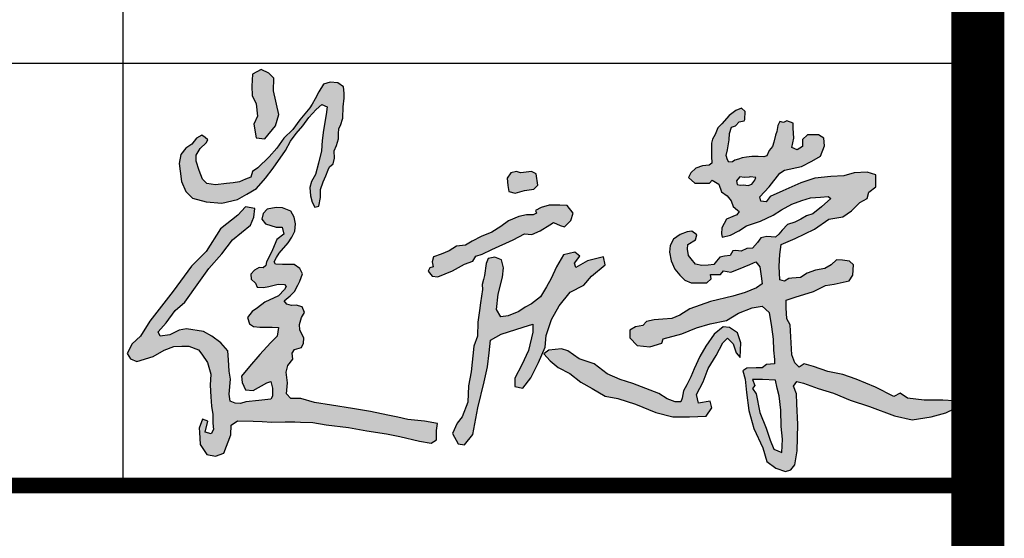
# Model space of a CAD drawing. Extents: x 687841 to 771941, y 252015 to 732780.
# Tile 71 of 98: x 769127 to 770991, y 588058 to 589041. Entities that reach past the tile are written whole.
import ezdxf

# ---------------------------------------------------------------- set-up
doc = ezdxf.new("R2010")
doc.units = 0
doc.header["$LTSCALE"] = 1000
doc.header["$MEASUREMENT"] = 0
doc.layers.get('0').update_dxf_attribs({"linetype": 'CONTINUOUS'})
doc.layers.add('PUB_TITLE', color=4, linetype='CONTINUOUS')

# ---------------------------------------------------------------- blocks, each defined once
blk = doc.blocks.new('崔庆荣')
h = blk.add_hatch(color=3)
h.paths.add_polyline_path([(2828.9, -1198), (2764.3, -1195.5), (2714.2, -1195.5), (2725, -1225.9), (2713.6, -1240.5), (2731.3, -1266.4), (2750.9, -1359.6), (2781.3, -1437.6), (2801.6, -1498.3), (2819.8, -1541.9), (2859.4, -1559.1), (2862.4, -1493.3), (2857.3, -1429.5), (2854.3, -1348.4), (2846.2, -1277.5), (2837.1, -1238)], flags=16)
h.paths.add_polyline_path([(2696.5, -187.3), (2671.7, -187.7), (2650.3, -185.5), (2641.2, -197.4), (2633.9, -204.3), (2637.3, -223.5), (2652.1, -226.9), (2668.6, -224.5), (2692.9, -228.1), (2711, -221.4), (2724.6, -202), (2729.6, -188.5), (2702.7, -185.7)], flags=16)
h.paths.add_polyline_path([(2675.9, 100.4), (2677.7, 140.2), (2659.5, 157.1), (2630.5, 146.3), (2596.7, 120.9), (2561.1, 79.3), (2540.5, 59.9), (2527.2, 26.1), (2515.2, 3.2), (2509.1, -17.6), (2509.7, -47.8), (2509.1, -82.8), (2511.5, -116.6), (2497.6, -126.9), (2465, -129.9), (2431.1, -141.9), (2407, -164.3), (2394.3, -187.8), (2425.7, -217.4), (2463.8, -216.8), (2499.4, -216.2), (2512.1, -202.3), (2546.5, -222.2), (2559.4, -260.2), (2588.3, -280), (2608.1, -304.3), (2617.2, -332.5), (2639.3, -350.7), (2647.1, -358.4), (2635.8, -374.4), (2616, -382), (2583.5, -396.9), (2560.8, -440), (2559.3, -469.4), (2563.1, -485.2), (2603.9, -475.4), (2646.2, -453.5), (2683.9, -428.6), (2753.4, -406), (2816.1, -376.6), (2858.4, -350.1), (2909.1, -321.4), (2958.9, -302.6), (3002, -290.5), (3051.8, -286.7), (3090.4, -283), (3104.7, -292.8), (3057.9, -335), (3014.8, -369.8), (2983.1, -378.8), (2954.4, -396.9), (2924.9, -411.3), (2888.7, -423.3), (2862.2, -450.5), (2844.8, -470.1), (2828.2, -485.2), (2784.4, -483), (2755, -489), (2739.1, -512.6), (2714.1, -541.2), (2685, -542.8), (2656.9, -555), (2630.9, -552.9), (2615.5, -553.9), (2602.8, -577.8), (2573.6, -580.9), (2550.3, -585.7), (2534.9, -605.8), (2521.2, -621.7), (2493.1, -626), (2461.3, -627), (2430.5, -621.2), (2407.7, -593.1), (2394.7, -577.1), (2389.7, -546), (2391.8, -523.2), (2430, -498.8), (2436.9, -473.9), (2412, -455.9), (2388.1, -459.1), (2353.6, -472.3), (2320.2, -495.1), (2303.3, -526.9), (2300.6, -560.3), (2308, -603.2), (2327.3, -645.8), (2352.3, -675.5), (2377.3, -700.5), (2407.7, -714.2), (2450.5, -714.2), (2486.8, -713), (2508.2, -693.4), (2504.7, -672), (2554.6, -672), (2568.9, -653.5), (2605.8, -660.1), (2643.3, -645.8), (2700.4, -621.4), (2730.8, -609.5), (2750.4, -633.9), (2757.6, -679.7), (2761.1, -718.3), (2733.2, -739.1), (2677.1, -761.9), (2616.2, -780), (2503.9, -806.6), (2402, -842.8), (2351.6, -874.2), (2311.6, -891.3), (2266.9, -895.1), (2224, -897.9), (2186, -906.5), (2166.9, -926.5), (2130.8, -932.2), (2102.2, -950.2), (2103.2, -987.3), (2138.4, -1026.3), (2202.1, -1033), (2262.1, -1014.9), (2268.8, -992.1), (2361.1, -968.3), (2434.4, -937.9), (2502.9, -917.9), (2584.8, -900.8), (2643.8, -864.6), (2711.3, -838), (2761.8, -830.4), (2796, -860.8), (2808.7, -933), (2816.2, -993.9), (2818.4, -1049.4), (2823.7, -1096.4), (2823.7, -1117.7), (2783.1, -1120.9), (2761.7, -1136.9), (2731.8, -1136.9), (2684.8, -1139.1), (2665.6, -1152.9), (2677.3, -1193.5), (2683.6, -1260), (2695.5, -1350.5), (2720.7, -1439), (2765.4, -1535.9), (2784.8, -1604), (2829.4, -1636.8), (2878.2, -1654.4), (2904.3, -1646), (2925.3, -1620), (2936.3, -1551), (2938.9, -1420.4), (2935.2, -1316.2), (2933.5, -1267), (2918.1, -1228.4), (2934.5, -1204.6), (2967.2, -1214.3), (3040.9, -1240.3), (3116.8, -1264.1), (3200.8, -1298.8), (3296, -1329.7), (3421, -1376.1), (3509.1, -1396.3), (3603.1, -1382.1), (3676.9, -1361.8), (3722.1, -1340.4), (3717.4, -1301.2), (3661.4, -1297.6), (3568.6, -1297.6), (3486.5, -1288.1), (3449.6, -1263.1), (3417.4, -1279.8), (3327, -1233.4), (3229.4, -1194.1), (3163.9, -1170.4), (3088.9, -1156.1), (3017.5, -1129.9), (2971.1, -1118), (2946.1, -1134.7), (2924.7, -1112.1), (2910.4, -1072.8), (2901.5, -923.6), (2884.5, -893.3), (2880.8, -838.6), (2880.8, -799.5), (2926.6, -785.5), (3017.4, -757.5), (3077.3, -727.2), (3120.1, -719.8), (3195.4, -702.8), (3213.2, -675.5), (3216.1, -623.1), (3196.9, -605.4), (3162.2, -601), (3131.9, -598.8), (3106.1, -623.1), (3074.3, -642.3), (3027, -649.7), (2986.4, -664.5), (2952.4, -687.3), (2910.3, -689.6), (2894.1, -692.5), (2872.7, -705.8), (2849.8, -699.2), (2846.9, -630), (2849.7, -571.4), (2857.2, -523.1), (2926, -493.3), (3022.8, -445.9), (3093.5, -395.7), (3164.3, -384.5), (3207.1, -354.8), (3249, -312.9), (3285.2, -293.4), (3292.7, -260.8), (3327.7, -235.2), (3327.7, -175.7), (3284.8, -161.1), (3220.1, -164.3), (3168.9, -179.9), (3103.1, -183), (3024.8, -192.4), (2953.7, -214.4), (2864.9, -255.1), (2802.1, -283.8), (2781.4, -309.3), (2755.3, -306.2), (2750, -284.3), (2797, -234.2), (2850.3, -167.4), (2873.3, -151.7), (2957.9, -134), (3009.1, -106.8), (3053, -81.8), (3072.8, -30.7), (3068.6, 6.9), (3042.5, 24.7), (2987.1, 23.6), (2963.1, 1.7), (2963.1, -33.8), (2936, -50.5), (2908.8, -39), (2919.3, 8), (2916.9, 56.9), (2915.7, 81.8), (2884, 94), (2868, 85.7), (2849.5, 90.9), (2840.2, 70.3), (2835.1, 41), (2828.4, 22), (2819.2, -13), (2812.5, -34), (2797.5, -54.6), (2785.7, -79.8), (2770.3, -86), (2742, -83.4), (2710.1, -83.4), (2683.8, -87), (2662.2, -90.1), (2644.7, -97.3), (2625.7, -101.9), (2613.9, -109.6), (2595.9, -112.2), (2589.7, -100.9), (2582, -79.3), (2589.2, -50), (2597.9, -0.1), (2598.4, 30.7), (2608.7, 62.1), (2628.8, 69.8), (2646.8, 88.8), (2671.5, 93.4)])
h.paths.add_polyline_path([(1761.7, -1042.6), (1699.4, -1049.4), (1675.1, -1067.9), (1706.3, -1102), (1745.7, -1135.1), (1804.1, -1166.2), (1858.6, -1209), (1914.6, -1239.5), (1979.3, -1278.1), (2042.8, -1290.5), (2131.2, -1319.1), (2232.1, -1360.2), (2316.7, -1381.3), (2400.2, -1381.3), (2483.6, -1377.6), (2511, -1336.6), (2503.5, -1303), (2445, -1312.9), (2435, -1270.6), (2468.6, -1207.2), (2493.5, -1141.2), (2532.1, -1075.3), (2565.8, -1011.9), (2589.4, -989.5), (2616.8, -1016.8), (2633, -1061.6), (2651.7, -1085.3), (2655.4, -1011.9), (2639.2, -963.3), (2599.4, -936), (2568.2, -932.2), (2522.2, -969.9), (2481.1, -1029.4), (2451.6, -1080.8), (2423.4, -1142.9), (2406.8, -1181.5), (2386.6, -1222.6), (2370.7, -1252), (2362.7, -1287.6), (2355.9, -1307.2), (2327.7, -1306.5), (2287.9, -1291.8), (2246.8, -1264.9), (2118.3, -1214.8), (2055, -1195.5), (1989.3, -1167.7), (1925.2, -1117.5), (1851, -1092.1), (1793.1, -1051.9)])
h.paths.add_polyline_path([(1463.5, -599.6), (1429.8, -585.6), (1397.2, -592.7), (1387.5, -617.9), (1378.5, -677.2), (1373, -696.6), (1367.8, -721.6), (1368.2, -746), (1358.7, -812.7), (1353.3, -851.1), (1345, -909.4), (1344.1, -979.5), (1325.1, -1028.7), (1312.1, -1156.8), (1299.4, -1227.6), (1295.1, -1308.4), (1266.7, -1382.1), (1242.6, -1413.3), (1219.9, -1464.4), (1246.9, -1515.4), (1279.5, -1521.1), (1320.6, -1470), (1346.2, -1336.8), (1377.4, -1207.8), (1394.4, -1132.7), (1401.5, -1061.8), (1408.6, -999.4), (1461.1, -969.6), (1571.7, -934.2), (1618.7, -919.2), (1620, -959.7), (1597.3, -1050.4), (1564.6, -1122.7), (1529.2, -1187.9), (1529.2, -1230.5), (1568.9, -1239), (1610, -1186.5), (1646.9, -1110), (1681, -1034.8), (1686.7, -976.7), (1712.2, -895.9), (1750.5, -827.9), (1805.8, -759.8), (1873.9, -724.4), (1911.3, -680.3), (1980.6, -624.5), (1971.6, -583.1), (1891.2, -603.2), (1834.2, -636.7), (1827.5, -615.5), (1853.2, -580.9), (1828.6, -560.8), (1771.6, -573.1), (1738.1, -633.4), (1710.1, -692.6), (1687.8, -732.8), (1657.6, -783), (1612.9, -818.8), (1581.6, -835.5), (1549.2, -856.7), (1496.7, -877.9), (1460.9, -883.5), (1438.6, -845.6), (1446.4, -770.7), (1468.7, -684.8), (1473.2, -637.9)])
h.paths.add_polyline_path([(1754.1, -325.6), (1701.1, -326.9), (1661.7, -338.5), (1633.3, -352.7), (1637.1, -366.9), (1621, -374), (1587.4, -374), (1550.5, -382.4), (1498, -403.9), (1459.8, -432.5), (1414.6, -461.6), (1361.5, -482.1), (1318, -506.1), (1284.9, -525), (1239.2, -530.7), (1202.5, -554.3), (1163, -570.3), (1124.8, -584.6), (1117.9, -609.2), (1122.5, -633.1), (1106.5, -638.9), (1097.3, -654.8), (1118.5, -680.5), (1147, -684), (1219, -654.3), (1278.5, -620.6), (1320.6, -605), (1335.7, -579.8), (1367.1, -570.2), (1414.6, -546.5), (1521.1, -499.1), (1578, -469.4), (1614.2, -471.9), (1656.8, -453.9), (1703.4, -424.1), (1722.8, -412.5), (1756.4, -428), (1777.1, -434.5), (1809.4, -403.5), (1819.7, -366), (1790, -328.6)])
h.paths.add_polyline_path([(1558.5, -165.4), (1537.3, -158.1), (1509.6, -165.4), (1491.3, -191.7), (1495.7, -228.3), (1500.1, -258.9), (1531.5, -267), (1578.3, -253.8), (1625.1, -247.2), (1644.8, -226.1), (1636.7, -170.6), (1612.6, -158.1), (1572.4, -163.3)])
h.paths.add_polyline_path([(234.3, -343.1), (188.2, -334.3), (149.8, -376), (63.1, -444), (-8.4, -556.5), (-81.2, -630.5), (-171.3, -755.8), (-287.7, -904.7), (-334.3, -979.2), (-376.2, -1018), (-401, -1066.1), (-384, -1092.4), (-352.9, -1106.4), (-272.2, -1080), (-216.3, -1049), (-168.2, -1030.4), (-129.4, -1028.8), (-93.7, -1028.8), (-45.5, -1047.4), (-28.5, -1069.2), (-0.5, -1111), (15.1, -1168.2), (12.7, -1223.2), (16.3, -1281.8), (18.8, -1328.3), (24.7, -1370.6), (25.3, -1413.3), (28.3, -1445.2), (17.5, -1465.7), (-12, -1458.5), (0, -1403.1), (-25.9, -1392.9), (-43.4, -1438.6), (-41.6, -1457.3), (-37.8, -1518.9), (-3.8, -1568.6), (38.7, -1578.3), (79.9, -1562.5), (115.1, -1471.6), (117.6, -1423.1), (149.1, -1401.2), (225.6, -1403.7), (271.7, -1404.9), (320.2, -1407.3), (385.8, -1406.1), (434.3, -1406.1), (462.2, -1407.3), (522.9, -1409.7), (589.7, -1420.6), (702, -1434.1), (793.1, -1451.9), (890.2, -1466.4), (956.6, -1480), (1055.4, -1502.2), (1112.5, -1512.4), (1139.8, -1495.4), (1138.9, -1449.4), (1144, -1414.5), (1080.2, -1402.6), (996.7, -1394.1), (946.4, -1383.9), (897, -1372.8), (810.1, -1354.1), (720.7, -1339.6), (616.8, -1323.4), (531.6, -1310.7), (463.5, -1290.2), (414.1, -1290.2), (392.8, -1267.3), (397.6, -1211.5), (390.8, -1159.5), (398.5, -1125.5), (423.2, -1094), (420.6, -1064.2), (431.7, -1045.5), (467.5, -1035.3), (477.7, -1014), (478.5, -988.5), (459, -948.5), (457.3, -920.4), (467.5, -885.5), (482.8, -860.8), (470.5, -833.7), (440.7, -824.7), (417.9, -826.5), (394.6, -819.9), (380.3, -803.2), (411.4, -777.5), (432.9, -756), (449.6, -725), (459.4, -704.4), (472.8, -668.2), (458.7, -642.7), (430.5, -621.9), (372.2, -622.6), (337.3, -620.6), (330.2, -608.8), (342.1, -587.7), (355.7, -565.9), (400, -514.8), (418.4, -485.8), (433.2, -456.1), (437.3, -418.8), (430.2, -385.6), (413.6, -355.9), (372.7, -339.3), (341.2, -337.6), (296.7, -345.9), (276.6, -367.8), (268.8, -395.7), (287.2, -418.8), (340.6, -435.4), (370.9, -436), (378.6, -471.5), (344.2, -498.2), (322.2, -548.6), (304.4, -587.7), (292, -608.5), (289.6, -627.5), (276, -638.7), (255.8, -637.5), (233.8, -650), (214.2, -669.8), (216, -695.9), (238, -714.8), (245.7, -734.4), (277.7, -737.4), (304.4, -731.4), (351.3, -720.2), (383.3, -721.4), (390.5, -731.4), (382.8, -747.5), (353.1, -778.3), (284.4, -809.8), (248.3, -837.3), (221.8, -856.2), (198.1, -886.6), (207.5, -917.9), (227.5, -931.2), (259.7, -934.9), (321.4, -934.9), (352.7, -936.8), (346.1, -979.5), (313.1, -1013.1), (259.3, -1070.6), (208.5, -1131.1), (168.5, -1178.6), (171.1, -1210.5), (187.5, -1247.1), (225.7, -1250.9), (295.2, -1212.8), (314.6, -1204.5), (322.8, -1238.2), (322.1, -1277.7), (314.6, -1294.2), (254.1, -1299.4), (190.5, -1306.9), (162.9, -1315.8), (136, -1312.9), (112, -1303.1), (107.5, -1268.8), (112.8, -1193.3), (107.5, -1153.8), (103.1, -1097.7), (99.5, -1053.2), (64.9, -1011.8), (20.1, -979), (-20.3, -955.8), (-105, -942.8), (-141.6, -948.8), (-188.7, -971.9), (-236.6, -980.1), (-246.3, -957.7), (-206.7, -912.9), (-162.6, -851.7), (-114, -810.6), (-43.9, -712), (6.3, -642.7), (70.9, -568.6), (123.5, -499.3), (213, -426.3), (229.6, -385.7)])
h.paths.add_polyline_path([(-11.9, 10.2), (-28.8, 23.1), (-56.6, 7.2), (-78.4, -22.1), (-108.7, -42.9), (-134.4, -74), (-142.3, -118.4), (-137.5, -156.5), (-130.4, -208.1), (-108.2, -258), (-75.6, -291.3), (-8.2, -309.6), (70.4, -316.7), (148.2, -298.5), (195.1, -271.5), (242.7, -243.8), (287.9, -191.4), (326, -141.4), (388, -53.6), (413.2, -8), (439.9, 30.6), (474.3, 68.4), (503.8, 111.2), (541, 151.2), (569, 175.7), (595, 164.5), (590.8, 125.9), (577.5, 48.1), (570.2, -4.2), (567.4, -55), (551.4, -116.7), (536.8, -172.8), (517.3, -207.9), (508.2, -238.5), (512.4, -279.6), (519.5, -311.1), (533.2, -336), (553.3, -332.1), (561.1, -288.1), (562.1, -249), (575.3, -209.4), (589, -180.1), (599.2, -149.8), (607.1, -135.7), (625.1, -120), (631.6, -91.9), (630.6, -56.2), (641.3, -28.9), (651.1, 4.8), (651.1, 29.7), (652.6, 55.1), (660.9, 71.3), (673.1, 108.2), (674.6, 163.4), (679, 206.9), (680, 231.8), (676.4, 264.1), (648.2, 283.3), (610.1, 287.2), (577.4, 276.8), (554.3, 238.7), (535, 204.4), (520, 177.1), (509.2, 159), (458.4, 99.3), (423.9, 50.7), (379.5, 8.2), (343.8, -42.3), (306.8, -86), (249.6, -140.2), (223.6, -158.8), (214.4, -187.1), (187.9, -197), (158.3, -209.3), (126.3, -214.2), (93.6, -218.5), (39.4, -224.7), (-4.9, -219.1), (-25.9, -197), (-41.9, -153.9), (-56.7, -107.1), (-57.3, -77.6), (-37.6, -43.1), (-7.4, -15.4), (0, 0)])
h.paths.add_polyline_path([(304.7, 331.5), (266.3, 350.7), (222.8, 326.4), (220.2, 267.6), (221.5, 220.3), (242, 179.4), (248.4, 118), (230.5, 77.1), (242, 9.4), (284.2, 4.3), (337.9, 69.5), (354.6, 125.7), (327.7, 243.3), (329, 307.2)])
for points in [[(304.7, 331.5), (266.3, 350.7), (222.8, 326.4), (220.2, 267.6), (221.5, 220.3), (242, 179.4), (248.4, 118), (230.5, 77.1), (242, 9.4), (284.2, 4.3), (337.9, 69.5), (354.6, 125.7), (327.7, 243.3), (329, 307.2)], [(-11.9, 10.2), (-28.8, 23.1), (-56.6, 7.2), (-78.4, -22.1), (-108.7, -42.9), (-134.4, -74), (-142.3, -118.4), (-137.5, -156.5), (-130.4, -208.1), (-108.2, -258), (-75.6, -291.3), (-8.2, -309.6), (70.4, -316.7), (148.2, -298.5), (195.1, -271.5), (242.7, -243.8), (287.9, -191.4), (326, -141.4), (388, -53.6), (413.2, -8), (439.9, 30.6), (474.3, 68.4), (503.8, 111.2), (541, 151.2), (569, 175.7), (595, 164.5), (590.8, 125.9), (577.5, 48.1), (570.2, -4.2), (567.4, -55), (551.4, -116.7), (536.8, -172.8), (517.3, -207.9), (508.2, -238.5), (512.4, -279.6), (519.5, -311.1), (533.2, -336), (553.3, -332.1), (561.1, -288.1), (562.1, -249), (575.3, -209.4), (589, -180.1), (599.2, -149.8), (607.1, -135.7), (625.1, -120), (631.6, -91.9), (630.6, -56.2), (641.3, -28.9), (651.1, 4.8), (651.1, 29.7), (652.6, 55.1), (660.9, 71.3), (673.1, 108.2), (674.6, 163.4), (679, 206.9), (680, 231.8), (676.4, 264.1), (648.2, 283.3), (610.1, 287.2), (577.4, 276.8), (554.3, 238.7), (535, 204.4), (520, 177.1), (509.2, 159), (458.4, 99.3), (423.9, 50.7), (379.5, 8.2), (343.8, -42.3), (306.8, -86), (249.6, -140.2), (223.6, -158.8), (214.4, -187.1), (187.9, -197), (158.3, -209.3), (126.3, -214.2), (93.6, -218.5), (39.4, -224.7), (-4.9, -219.1), (-25.9, -197), (-41.9, -153.9), (-56.7, -107.1), (-57.3, -77.6), (-37.6, -43.1), (-7.4, -15.4), (0, 0)], [(2675.9, 100.4), (2677.7, 140.2), (2659.5, 157.1), (2630.5, 146.3), (2596.7, 120.9), (2561.1, 79.3), (2540.5, 59.9), (2527.2, 26.1), (2515.2, 3.2), (2509.1, -17.6), (2509.7, -47.8), (2509.1, -82.8), (2511.5, -116.6), (2497.6, -126.9), (2465, -129.9), (2431.1, -141.9), (2407, -164.3), (2394.3, -187.8), (2425.7, -217.4), (2463.8, -216.8), (2499.4, -216.2), (2512.1, -202.3), (2546.5, -222.2), (2559.4, -260.2), (2588.3, -280), (2608.1, -304.3), (2617.2, -332.5), (2639.3, -350.7), (2647.1, -358.4), (2635.8, -374.4), (2616, -382), (2583.5, -396.9), (2560.8, -440), (2559.3, -469.4), (2563.1, -485.2), (2603.9, -475.4), (2646.2, -453.5), (2683.9, -428.6), (2753.4, -406), (2816.1, -376.6), (2858.4, -350.1), (2909.1, -321.4), (2958.9, -302.6), (3002, -290.5), (3051.8, -286.7), (3090.4, -283), (3104.7, -292.8), (3057.9, -335), (3014.8, -369.8), (2983.1, -378.8), (2954.4, -396.9), (2924.9, -411.3), (2888.7, -423.3), (2862.2, -450.5), (2844.8, -470.1), (2828.2, -485.2), (2784.4, -483), (2755, -489), (2739.1, -512.6), (2714.1, -541.2), (2685, -542.8), (2656.9, -555), (2630.9, -552.9), (2615.5, -553.9), (2602.8, -577.8), (2573.6, -580.9), (2550.3, -585.7), (2534.9, -605.8), (2521.2, -621.7), (2493.1, -626), (2461.3, -627), (2430.5, -621.2), (2407.7, -593.1), (2394.7, -577.1), (2389.7, -546), (2391.8, -523.2), (2430, -498.8), (2436.9, -473.9), (2412, -455.9), (2388.1, -459.1), (2353.6, -472.3), (2320.2, -495.1), (2303.3, -526.9), (2300.6, -560.3), (2308, -603.2), (2327.3, -645.8), (2352.3, -675.5), (2377.3, -700.5), (2407.7, -714.2), (2450.5, -714.2), (2486.8, -713), (2508.2, -693.4), (2504.7, -672), (2554.6, -672), (2568.9, -653.5), (2605.8, -660.1), (2643.3, -645.8), (2700.4, -621.4), (2730.8, -609.5), (2750.4, -633.9), (2757.6, -679.7), (2761.1, -718.3), (2733.2, -739.1), (2677.1, -761.9), (2616.2, -780), (2503.9, -806.6), (2402, -842.8), (2351.6, -874.2), (2311.6, -891.3), (2266.9, -895.1), (2224, -897.9), (2186, -906.5), (2166.9, -926.5), (2130.8, -932.2), (2102.2, -950.2), (2103.2, -987.3), (2138.4, -1026.3), (2202.1, -1033), (2262.1, -1014.9), (2268.8, -992.1), (2361.1, -968.3), (2434.4, -937.9), (2502.9, -917.9), (2584.8, -900.8), (2643.8, -864.6), (2711.3, -838), (2761.8, -830.4), (2796, -860.8), (2808.7, -933), (2816.2, -993.9), (2818.4, -1049.4), (2823.7, -1096.4), (2823.7, -1117.7), (2783.1, -1120.9), (2761.7, -1136.9), (2731.8, -1136.9), (2684.8, -1139.1), (2665.6, -1152.9), (2677.3, -1193.5), (2683.6, -1260), (2695.5, -1350.5), (2720.7, -1439), (2765.4, -1535.9), (2784.8, -1604), (2829.4, -1636.8), (2878.2, -1654.4), (2904.3, -1646), (2925.3, -1620), (2936.3, -1551), (2938.9, -1420.4), (2935.2, -1316.2), (2933.5, -1267), (2918.1, -1228.4), (2934.5, -1204.6), (2967.2, -1214.3), (3040.9, -1240.3), (3116.8, -1264.1), (3200.8, -1298.8), (3296, -1329.7), (3421, -1376.1), (3509.1, -1396.3), (3603.1, -1382.1), (3676.9, -1361.8), (3722.1, -1340.4), (3717.4, -1301.2), (3661.4, -1297.6), (3568.6, -1297.6), (3486.5, -1288.1), (3449.6, -1263.1), (3417.4, -1279.8), (3327, -1233.4), (3229.4, -1194.1), (3163.9, -1170.4), (3088.9, -1156.1), (3017.5, -1129.9), (2971.1, -1118), (2946.1, -1134.7), (2924.7, -1112.1), (2910.4, -1072.8), (2901.5, -923.6), (2884.5, -893.3), (2880.8, -838.6), (2880.8, -799.5), (2926.6, -785.5), (3017.4, -757.5), (3077.3, -727.2), (3120.1, -719.8), (3195.4, -702.8), (3213.2, -675.5), (3216.1, -623.1), (3196.9, -605.4), (3162.2, -601), (3131.9, -598.8), (3106.1, -623.1), (3074.3, -642.3), (3027, -649.7), (2986.4, -664.5), (2952.4, -687.3), (2910.3, -689.6), (2894.1, -692.5), (2872.7, -705.8), (2849.8, -699.2), (2846.9, -630), (2849.7, -571.4), (2857.2, -523.1), (2926, -493.3), (3022.8, -445.9), (3093.5, -395.7), (3164.3, -384.5), (3207.1, -354.8), (3249, -312.9), (3285.2, -293.4), (3292.7, -260.8), (3327.7, -235.2), (3327.7, -175.7), (3284.8, -161.1), (3220.1, -164.3), (3168.9, -179.9), (3103.1, -183), (3024.8, -192.4), (2953.7, -214.4), (2864.9, -255.1), (2802.1, -283.8), (2781.4, -309.3), (2755.3, -306.2), (2750, -284.3), (2797, -234.2), (2850.3, -167.4), (2873.3, -151.7), (2957.9, -134), (3009.1, -106.8), (3053, -81.8), (3072.8, -30.7), (3068.6, 6.9), (3042.5, 24.7), (2987.1, 23.6), (2963.1, 1.7), (2963.1, -33.8), (2936, -50.5), (2908.8, -39), (2919.3, 8), (2916.9, 56.9), (2915.7, 81.8), (2884, 94), (2868, 85.7), (2849.5, 90.9), (2840.2, 70.3), (2835.1, 41), (2828.4, 22), (2819.2, -13), (2812.5, -34), (2797.5, -54.6), (2785.7, -79.8), (2770.3, -86), (2742, -83.4), (2710.1, -83.4), (2683.8, -87), (2662.2, -90.1), (2644.7, -97.3), (2625.7, -101.9), (2613.9, -109.6), (2595.9, -112.2), (2589.7, -100.9), (2582, -79.3), (2589.2, -50), (2597.9, -0.1), (2598.4, 30.7), (2608.7, 62.1), (2628.8, 69.8), (2646.8, 88.8), (2671.5, 93.4)], [(1558.5, -165.4), (1537.3, -158.1), (1509.6, -165.4), (1491.3, -191.7), (1495.7, -228.3), (1500.1, -258.9), (1531.5, -267), (1578.3, -253.8), (1625.1, -247.2), (1644.8, -226.1), (1636.7, -170.6), (1612.6, -158.1), (1572.4, -163.3)], [(2696.5, -187.3), (2671.7, -187.7), (2650.3, -185.5), (2641.2, -197.4), (2633.9, -204.3), (2637.3, -223.5), (2652.1, -226.9), (2668.6, -224.5), (2692.9, -228.1), (2711, -221.4), (2724.6, -202), (2729.6, -188.5), (2702.7, -185.7)], [(234.3, -343.1), (188.2, -334.3), (149.8, -376), (63.1, -444), (-8.4, -556.5), (-81.2, -630.5), (-171.3, -755.8), (-287.7, -904.7), (-334.3, -979.2), (-376.2, -1018), (-401, -1066.1), (-384, -1092.4), (-352.9, -1106.4), (-272.2, -1080), (-216.3, -1049), (-168.2, -1030.4), (-129.4, -1028.8), (-93.7, -1028.8), (-93.7, -1028.8), (-45.5, -1047.4), (-28.5, -1069.2), (-0.5, -1111), (15.1, -1168.2), (12.7, -1223.2), (16.3, -1281.8), (18.8, -1328.3), (24.7, -1370.6), (25.3, -1413.3), (28.3, -1445.2), (17.5, -1465.7), (-12, -1458.5), (0, -1403.1), (-25.9, -1392.9), (-43.4, -1438.6), (-41.6, -1457.3), (-37.8, -1518.9), (-3.8, -1568.6), (38.7, -1578.3), (79.9, -1562.5), (115.1, -1471.6), (117.6, -1423.1), (149.1, -1401.2), (225.6, -1403.7), (271.7, -1404.9), (320.2, -1407.3), (385.8, -1406.1), (434.3, -1406.1), (462.2, -1407.3), (522.9, -1409.7), (589.7, -1420.6), (702, -1434.1), (793.1, -1451.9), (890.2, -1466.4), (956.6, -1480), (1055.4, -1502.2), (1112.5, -1512.4), (1139.8, -1495.4), (1138.9, -1449.4), (1144, -1414.5), (1080.2, -1402.6), (996.7, -1394.1), (946.4, -1383.9), (897, -1372.8), (810.1, -1354.1), (720.7, -1339.6), (616.8, -1323.4), (531.6, -1310.7), (463.5, -1290.2), (414.1, -1290.2), (392.8, -1267.3), (397.6, -1211.5), (390.8, -1159.5), (398.5, -1125.5), (423.2, -1094), (420.6, -1064.2), (431.7, -1045.5), (467.5, -1035.3), (477.7, -1014), (478.5, -988.5), (459, -948.5), (457.3, -920.4), (467.5, -885.5), (482.8, -860.8), (470.5, -833.7), (440.7, -824.7), (417.9, -826.5), (394.6, -819.9), (380.3, -803.2), (411.4, -777.5), (432.9, -756), (449.6, -725), (459.4, -704.4), (472.8, -668.2), (458.7, -642.7), (430.5, -621.9), (372.2, -622.6), (337.3, -620.6), (330.2, -608.8), (342.1, -587.7), (355.7, -565.9), (400, -514.8), (418.4, -485.8), (433.2, -456.1), (437.3, -418.8), (430.2, -385.6), (413.6, -355.9), (372.7, -339.3), (341.2, -337.6), (296.7, -345.9), (276.6, -367.8), (268.8, -395.7), (287.2, -418.8), (340.6, -435.4), (370.9, -436), (378.6, -471.5), (344.2, -498.2), (322.2, -548.6), (304.4, -587.7), (292, -608.5), (289.6, -627.5), (276, -638.7), (255.8, -637.5), (233.8, -650), (214.2, -669.8), (216, -695.9), (238, -714.8), (245.7, -734.4), (277.7, -737.4), (304.4, -731.4), (351.3, -720.2), (383.3, -721.4), (390.5, -731.4), (382.8, -747.5), (353.1, -778.3), (284.4, -809.8), (248.3, -837.3), (221.8, -856.2), (198.1, -886.6), (207.5, -917.9), (227.5, -931.2), (259.7, -934.9), (321.4, -934.9), (352.7, -936.8), (346.1, -979.5), (313.1, -1013.1), (259.3, -1070.6), (208.5, -1131.1), (168.5, -1178.6), (171.1, -1210.5), (187.5, -1247.1), (225.7, -1250.9), (295.2, -1212.8), (314.6, -1204.5), (322.8, -1238.2), (322.1, -1277.7), (314.6, -1294.2), (254.1, -1299.4), (190.5, -1306.9), (162.9, -1315.8), (136, -1312.9), (112, -1303.1), (107.5, -1268.8), (112.8, -1193.3), (107.5, -1153.8), (103.1, -1097.7), (99.5, -1053.2), (64.9, -1011.8), (20.1, -979), (-20.3, -955.8), (-105, -942.8), (-141.6, -948.8), (-188.7, -971.9), (-236.6, -980.1), (-246.3, -957.7), (-206.7, -912.9), (-162.6, -851.7), (-114, -810.6), (-43.9, -712), (6.3, -642.7), (70.9, -568.6), (123.5, -499.3), (213, -426.3), (229.6, -385.7)], [(1754.1, -325.6), (1701.1, -326.9), (1661.7, -338.5), (1633.3, -352.7), (1637.1, -366.9), (1621, -374), (1587.4, -374), (1550.5, -382.4), (1498, -403.9), (1459.8, -432.5), (1414.6, -461.6), (1361.5, -482.1), (1318, -506.1), (1284.9, -525), (1239.2, -530.7), (1202.5, -554.3), (1163, -570.3), (1124.8, -584.6), (1117.9, -609.2), (1122.5, -633.1), (1106.5, -638.9), (1097.3, -654.8), (1118.5, -680.5), (1147, -684), (1219, -654.3), (1278.5, -620.6), (1320.6, -605), (1335.7, -579.8), (1367.1, -570.2), (1414.6, -546.5), (1521.1, -499.1), (1578, -469.4), (1614.2, -471.9), (1656.8, -453.9), (1703.4, -424.1), (1722.8, -412.5), (1756.4, -428), (1777.1, -434.5), (1809.4, -403.5), (1819.7, -366), (1790, -328.6)], [(1463.5, -599.6), (1429.8, -585.6), (1397.2, -592.7), (1387.5, -617.9), (1378.5, -677.2), (1373, -696.6), (1367.8, -721.6), (1368.2, -746), (1358.7, -812.7), (1353.3, -851.1), (1345, -909.4), (1344.1, -979.5), (1325.1, -1028.7), (1312.1, -1156.8), (1299.4, -1227.6), (1295.1, -1308.4), (1266.7, -1382.1), (1242.6, -1413.3), (1219.9, -1464.4), (1246.9, -1515.4), (1279.5, -1521.1), (1320.6, -1470), (1346.2, -1336.8), (1377.4, -1207.8), (1394.4, -1132.7), (1401.5, -1061.8), (1408.6, -999.4), (1461.1, -969.6), (1571.7, -934.2), (1618.7, -919.2), (1620, -959.7), (1597.3, -1050.4), (1564.6, -1122.7), (1529.2, -1187.9), (1529.2, -1230.5), (1568.9, -1239), (1610, -1186.5), (1646.9, -1110), (1681, -1034.8), (1686.7, -976.7), (1712.2, -895.9), (1750.5, -827.9), (1805.8, -759.8), (1873.9, -724.4), (1911.3, -680.3), (1980.6, -624.5), (1971.6, -583.1), (1891.2, -603.2), (1834.2, -636.7), (1834.2, -636.7), (1827.5, -615.5), (1853.2, -580.9), (1828.6, -560.8), (1771.6, -573.1), (1738.1, -633.4), (1710.1, -692.6), (1687.8, -732.8), (1657.6, -783), (1612.9, -818.8), (1581.6, -835.5), (1549.2, -856.7), (1496.7, -877.9), (1460.9, -883.5), (1438.6, -845.6), (1446.4, -770.7), (1468.7, -684.8), (1473.2, -637.9)], [(1761.7, -1042.6), (1699.4, -1049.4), (1675.1, -1067.9), (1706.3, -1102), (1745.7, -1135.1), (1804.1, -1166.2), (1858.6, -1209), (1914.6, -1239.5), (1979.3, -1278.1), (2042.8, -1290.5), (2131.2, -1319.1), (2232.1, -1360.2), (2316.7, -1381.3), (2400.2, -1381.3), (2483.6, -1377.6), (2511, -1336.6), (2503.5, -1303), (2445, -1312.9), (2435, -1270.6), (2468.6, -1207.2), (2493.5, -1141.2), (2532.1, -1075.3), (2565.8, -1011.9), (2589.4, -989.5), (2616.8, -1016.8), (2633, -1061.6), (2651.7, -1085.3), (2655.4, -1011.9), (2639.2, -963.3), (2599.4, -936), (2568.2, -932.2), (2522.2, -969.9), (2481.1, -1029.4), (2451.6, -1080.8), (2423.4, -1142.9), (2406.8, -1181.5), (2386.6, -1222.6), (2370.7, -1252), (2362.7, -1287.6), (2355.9, -1307.2), (2327.7, -1306.5), (2287.9, -1291.8), (2246.8, -1264.9), (2118.3, -1214.8), (2055, -1195.5), (1989.3, -1167.7), (1925.2, -1117.5), (1851, -1092.1), (1793.1, -1051.9)], [(2828.9, -1198), (2764.3, -1195.5), (2714.2, -1195.5), (2725, -1225.9), (2713.6, -1240.5), (2731.3, -1266.4), (2750.9, -1359.6), (2781.3, -1437.6), (2801.6, -1498.3), (2819.8, -1541.9), (2859.4, -1559.1), (2862.4, -1493.3), (2857.3, -1429.5), (2854.3, -1348.4), (2846.2, -1277.5), (2837.1, -1238)]]:
    blk.add_lwpolyline(points, close=True)
blk = doc.blocks.new('wrtgtg')
at = {"color": 4}
blk.add_line((7804.3, -4841.2), (7804.3, 52558.8), dxfattribs=at)
at = {"layer": 'PUB_TITLE'}
for p, q in [((7804.3, -4841.2), (7804.3, 52558.8)), ((6186.5, 4748.4), (6186.5, 9558.8)), ((2204.3, 5558.8), (7804.3, 5558.8)), ((2204.3, 4758.8), (7804.3, 4758.8)), ((2204.3, 4758.8), (7804.3, 4758.8))]:
    blk.add_line(p, q, dxfattribs=at)
at = {"layer": 'PUB_TITLE', "const_width": 100}
blk.add_lwpolyline([(-72795.7, -4841.2), (7804.3, -4841.2), (7804.3, 52558.8), (-72795.7, 52558.8)], close=True, dxfattribs=at)
at = {"layer": 'PUB_TITLE', "const_width": 29.7}
blk.add_lwpolyline([(2204.3, 4758.8), (7804.3, 4758.8)], dxfattribs=at)
at = {"linetype": 'Continuous', "xscale": 0.38, "yscale": 0.38, "zscale": 0.38}
blk.add_blockref('崔庆荣', (6346.5, 5414.1), dxfattribs=at)

msp = doc.modelspace()

# ---------------------------------------------------------------- block references
msp.add_blockref('wrtgtg', (763136.5, 583399.2))

doc.saveas('drawing.dxf')
